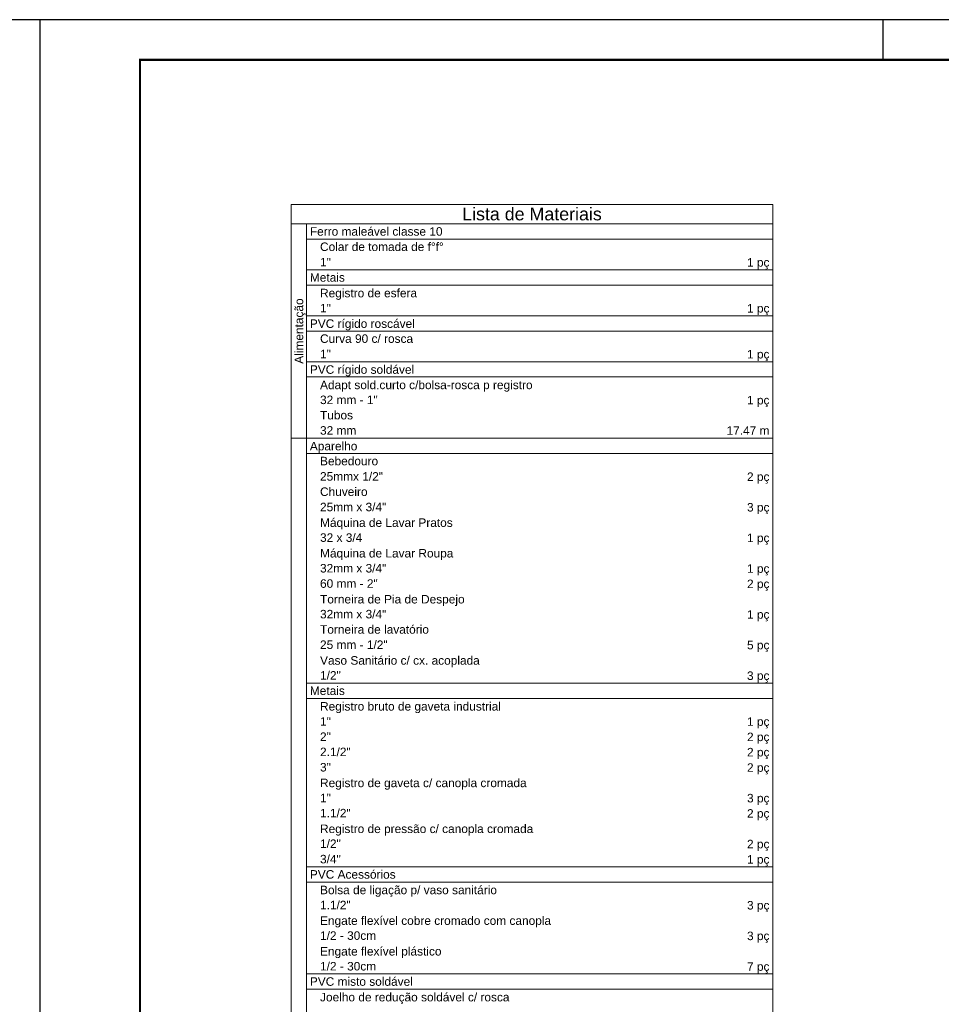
# Model space of a CAD drawing. Header units: millimetres. Extents: x -15 to 153, y -141 to 37.
# Tile 70 of 98: x 68 to 91, y 13 to 37. Entities that reach past the tile are written whole.
import ezdxf

# ---------------------------------------------------------------- set-up
doc = ezdxf.new("R2010")
doc.units = ezdxf.units.MM
doc.header["$MEASUREMENT"] = 0
doc.layers.get('0').update_dxf_attribs({"color": 5, "lineweight": 20})
doc.layers.add('DI-Níveis', color=7, linetype='Continuous', lineweight=20)
doc.layers.add('XX-CARIMBO', color=9, linetype='Continuous')
doc.layers.add('XX-FOLHA', color=253, linetype='Continuous')
doc.styles.add('Arial', font='arial.ttf')

# ---------------------------------------------------------------- blocks, each defined once
blk = doc.blocks.new('Aprovacao A-1_SC')
at = {"layer": 'XX-CARIMBO', "ltscale": 0.5}
for p, q in [((0, 594), (0, 0)), ((840, 594), (0, 594)), ((840, 594), (840, 0))]:
    blk.add_line(p, q, dxfattribs=at)
at = {"layer": 'XX-FOLHA'}
for p, q in [((25, 594), (15, 594)), ((840, 594), (830, 594))]:
    blk.add_line(p, q, dxfattribs=at)
at = {"layer": 'XX-FOLHA', "ltscale": 0.5}
for p, q in [((15, 594), (15, 594)), ((210, 594), (210, 584)), ((210, 594), (210, 584))]:
    blk.add_line(p, q, dxfattribs=at)
at = {"layer": 'XX-FOLHA', "ltscale": 0.5, "const_width": 0.5}
blk.add_lwpolyline([(25, 584), (25, 10), (830, 10), (830, 584), (25, 584)], dxfattribs=at)

msp = doc.modelspace()

# ---------------------------------------------------------------- linework, layer by layer
at = {"layer": 'DI-Níveis', "linetype": 'Continuous'}
for p, q in [((74.779, 32.441), (86.779, 32.441)), ((74.779, -10.745), (74.779, 32.441)), ((86.779, -10.745), (86.779, 32.441)), ((74.779, 31.953), (86.779, 31.953)), ((75.161, -10.745), (75.161, 31.953)), ((75.161, 31.572), (86.779, 31.572)), ((75.161, 30.81), (86.779, 30.81)), ((75.161, 30.429), (86.779, 30.429)), ((75.161, 29.666), (86.779, 29.666)), ((75.161, 29.285), (86.779, 29.285)), ((75.161, 28.522), (86.779, 28.522)), ((75.161, 28.141), (86.779, 28.141)), ((74.779, 26.616), (86.779, 26.616)), ((75.161, 26.235), (86.779, 26.235)), ((75.161, 20.516), (86.779, 20.516)), ((75.161, 20.135), (86.779, 20.135)), ((75.161, 15.941), (86.779, 15.941)), ((75.161, 15.56), (86.779, 15.56)), ((75.161, 13.273), (86.779, 13.273)), ((75.161, 12.891), (86.779, 12.891))]:
    msp.add_line(p, q, dxfattribs=at)

# ---------------------------------------------------------------- block references
at = {"xscale": 0.1, "yscale": 0.1, "zscale": 0.1}
for p in [(-15.483, -22.36), (68.517, -22.36)]:
    msp.add_blockref('Aprovacao A-1_SC', p, dxfattribs=at)

# ---------------------------------------------------------------- texts
at = {"layer": 'DI-Níveis', "linetype": 'Continuous', "line_spacing_factor": 0.798, "style": 'Arial'}
for s, insert, char_height, width, attachment_point in [('Lista de Materiais', (80.779, 32.038), 0.3177, 6.86232, 8), ('Ferro maleável classe 10', (75.246, 31.657), 0.2118, 6.09984, 7), ('Colar de tomada de f%%df%%d', (75.499, 31.276), 0.2118, 5.84568, 7), ('1"', (75.499, 30.895), 0.2118, 0.50832, 7), ('1 pç', (86.695, 30.825), 0.2118, 1.01664, 9), ('Metais', (75.246, 30.512), 0.2118, 1.52496, 7), ('Registro de esfera', (75.499, 30.062), 0.2118, 4.57488, 7), ('1"', (75.499, 29.75), 0.2118, 0.50832, 7), ('1 pç', (86.695, 29.681), 0.2118, 1.01664, 9), ('PVC rígido roscável', (75.246, 29.3), 0.2118, 4.82904, 7), ('Curva 90 c/ rosca', (75.499, 28.988), 0.2118, 4.32072, 7), ('1"', (75.499, 28.607), 0.2118, 0.50832, 7), ('1 pç', (86.695, 28.538), 0.2118, 1.01664, 9), ('PVC rígido soldável', (75.246, 28.157), 0.2118, 4.82904, 7), ('Adapt sold.curto c/bolsa-rosca p registro', (75.499, 27.774), 0.2118, 10.42056, 7), ('32 mm - 1"', (75.499, 27.463), 0.2118, 2.5416, 7), ('1 pç', (86.695, 27.393), 0.2118, 1.01664, 9), ('Tubos', (75.499, 27.082), 0.2118, 1.2708, 7), ('32 mm', (75.499, 26.701), 0.2118, 1.2708, 7), ('17.47 m', (86.695, 26.701), 0.2118, 1.77912, 9), ('Aparelho', (75.246, 26.25), 0.2118, 2.03328, 7), ('Bebedouro', (75.499, 25.939), 0.2118, 2.28744, 7), ('25mmx 1/2"', (75.499, 25.556), 0.2118, 2.5416, 7), ('2 pç', (86.695, 25.487), 0.2118, 1.01664, 9), ('Chuveiro', (75.499, 25.175), 0.2118, 2.03328, 7), ('25mm x 3/4"', (75.499, 24.794), 0.2118, 2.79576, 7), ('3 pç', (86.695, 24.725), 0.2118, 1.01664, 9), ('Máquina de Lavar Pratos', (75.499, 24.344), 0.2118, 5.84568, 7), ('32 x 3/4', (75.499, 24.032), 0.2118, 2.03328, 7), ('1 pç', (86.695, 23.963), 0.2118, 1.01664, 9), ('Máquina de Lavar Roupa', (75.499, 23.582), 0.2118, 5.59152, 7), ('32mm x 3/4"', (75.499, 23.269), 0.2118, 2.79576, 7), ('1 pç', (86.695, 23.199), 0.2118, 1.01664, 9), ('60 mm - 2"', (75.499, 22.888), 0.2118, 2.5416, 7), ('2 pç', (86.695, 22.818), 0.2118, 1.01664, 9), ('Torneira de Pia de Despejo', (75.499, 22.437), 0.2118, 6.60816, 7), ('32mm x 3/4"', (75.499, 22.126), 0.2118, 2.79576, 7), ('1 pç', (86.695, 22.056), 0.2118, 1.01664, 9), ('Torneira de lavatório', (75.499, 21.745), 0.2118, 5.33736, 7), ('25 mm - 1/2"', (75.499, 21.364), 0.2118, 3.04992, 7), ('5 pç', (86.695, 21.294), 0.2118, 1.01664, 9), ('Vaso Sanitário c/ cx. acoplada', (75.499, 20.912), 0.2118, 7.6248, 7), ('1/2"', (75.499, 20.6), 0.2118, 1.01664, 7), ('3 pç', (86.695, 20.531), 0.2118, 1.01664, 9), ('Metais', (75.246, 20.219), 0.2118, 1.52496, 7), ('Registro bruto de gaveta industrial', (75.499, 19.769), 0.2118, 8.8956, 7), ('1"', (75.499, 19.457), 0.2118, 0.50832, 7), ('1 pç', (86.695, 19.388), 0.2118, 1.01664, 9), ('2"', (75.499, 19.076), 0.2118, 0.50832, 7), ('2 pç', (86.695, 19.007), 0.2118, 1.01664, 9), ('2.1/2"', (75.499, 18.695), 0.2118, 1.52496, 7), ('2 pç', (86.695, 18.626), 0.2118, 1.01664, 9), ('3"', (75.499, 18.313), 0.2118, 0.50832, 7), ('2 pç', (86.695, 18.243), 0.2118, 1.01664, 9), ('Registro de gaveta c/ canopla cromada', (75.499, 17.862), 0.2118, 9.40392, 7), ('1"', (75.499, 17.551), 0.2118, 0.50832, 7), ('3 pç', (86.695, 17.481), 0.2118, 1.01664, 9), ('1.1/2"', (75.499, 17.17), 0.2118, 1.52496, 7), ('2 pç', (86.695, 17.1), 0.2118, 1.01664, 9), ('Registro de pressão c/ canopla cromada', (75.499, 16.719), 0.2118, 9.65808, 7), ('1/2"', (75.499, 16.408), 0.2118, 1.01664, 7), ('2 pç', (86.695, 16.338), 0.2118, 1.01664, 9), ('3/4"', (75.499, 16.025), 0.2118, 1.01664, 7), ('1 pç', (86.695, 15.956), 0.2118, 1.01664, 9), ('PVC Acessórios', (75.246, 15.644), 0.2118, 3.55824, 7), ('Bolsa de ligação p/ vaso sanitário', (75.499, 15.194), 0.2118, 8.64144, 7), ('1.1/2"', (75.499, 14.882), 0.2118, 1.52496, 7), ('3 pç', (86.695, 14.813), 0.2118, 1.01664, 9), ('Engate flexível cobre cromado com canopla', (75.499, 14.432), 0.2118, 10.42056, 7), ('1/2 - 30cm', (75.499, 14.12), 0.2118, 2.5416, 7), ('3 pç', (86.695, 14.051), 0.2118, 1.01664, 9), ('Engate flexível plástico', (75.499, 13.668), 0.2118, 6.09984, 7), ('1/2 - 30cm', (75.499, 13.357), 0.2118, 2.5416, 7), ('7 pç', (86.695, 13.287), 0.2118, 1.01664, 9), ('PVC misto soldável', (75.246, 12.976), 0.2118, 4.57488, 7), ('Joelho de redução soldável c/ rosca', (75.499, 12.525), 0.2118, 8.8956, 7)]:
    msp.add_mtext(s, dxfattribs=dict(at, insert=insert, char_height=char_height, width=width, attachment_point=attachment_point))
at = {"layer": 'DI-Níveis', "linetype": 'Continuous', "insert": (75.145, 29.285), "char_height": 0.2118, "width": 2.79576, "attachment_point": 8, "rotation": 90.0002, "line_spacing_factor": 0.798, "style": 'Arial'}
msp.add_mtext('Alimentação', dxfattribs=at)

doc.saveas('drawing.dxf')
